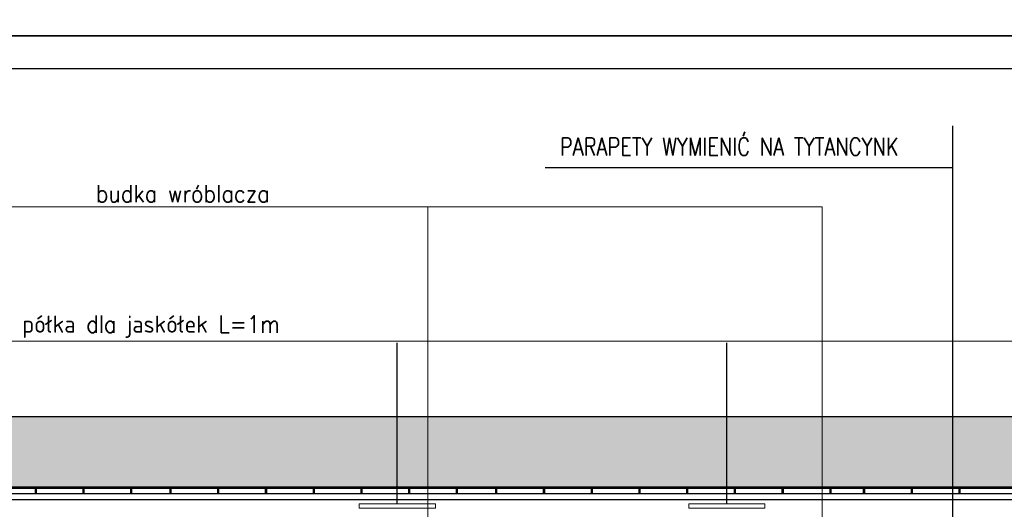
# Model space of a CAD drawing. Header units: millimetres. Extents: x 50026 to 146998, y 1038179 to 1573505.
# Tile 95 of 122: x 52026 to 53328, y 1049882 to 1050530. Entities that reach past the tile are written whole.
import ezdxf

# ---------------------------------------------------------------- set-up
doc = ezdxf.new("R2010")
doc.units = ezdxf.units.MM
doc.header["$LTSCALE"] = 0.025
for name, color, linetype in [('2D-WYMIARY', 2, 'Continuous'), ('___TABELA', 7, 'Continuous'), ('NAPISY', 2, 'Continuous'), ('ściany', 5, 'Continuous')]:
    doc.layers.add(name, color=color, linetype=linetype)
doc.layers.add('kolory', color=7, linetype='Continuous', lineweight=9)
doc.styles.add('KS', font='romans.shx', dxfattribs={"width": 0.8, "height": 17.5})
doc.styles.add('ROMANS', font='romans.shx', dxfattribs={"width": 0.7})

msp = doc.modelspace()

# ---------------------------------------------------------------- hatches: boundary and pattern name
at = {"layer": 'ściany'}
h = msp.add_hatch(color=250, dxfattribs=at)
h.dxf.hatch_style = 1
h.paths.add_polyline_path([(53527.96845, 1050004.69146), (50874.96845, 1050004.69146), (50874.96845, 1049911.51393), (53527.96845, 1049911.51393)])

# ---------------------------------------------------------------- linework, layer by layer
at = {"layer": '2D-WYMIARY', "color": 2}
for points in [[(50025.62556, 1053478.9331), (54225.62556, 1053478.9331), (54225.62556, 1050508.9331), (50025.62556, 1050508.9331)], [(50025.62556, 1050508.9331), (54225.62556, 1050508.9331), (54225.62556, 1047538.9331), (50025.62556, 1047538.9331)], [(50339.59173, 1050465.95273), (54182.6452, 1050465.95273), (54182.6452, 1047581.91346), (50339.59173, 1047581.91346)]]:
    msp.add_lwpolyline(points, close=True, dxfattribs=at)
at = {"layer": 'kolory', "color": 1}
for p, q in [((51317.80509, 1050282.72856), (53087.18362, 1050282.72856)), ((52565.71835, 1049553.14155), (52565.71835, 1050282.72856)), ((53087.18362, 1049553.14155), (53087.18362, 1050282.72856)), ((51053.31772, 1050104.70929), (53392.37052, 1050104.70929))]:
    msp.add_line(p, q, dxfattribs=at)
at = {"layer": 'kolory', "color": 5}
for points in [[(52474.79577, 1049889.67532), (52575.55236, 1049889.67532), (52575.55236, 1049883.6578), (52474.79577, 1049883.6578)], [(52910.79073, 1049889.67532), (53011.54732, 1049889.67532), (53011.54732, 1049883.6578), (52910.79073, 1049883.6578)]]:
    msp.add_lwpolyline(points, close=True, dxfattribs=at)
at = {"layer": 'NAPISY', "linetype": 'Continuous', "ltscale": 0.2}
for p, q in [((53260.31454, 1049707.4764), (53260.31454, 1050389.70674)), ((52720.87974, 1050334.67832), (53260.31454, 1050334.7535))]:
    msp.add_line(p, q, dxfattribs=at)
at = {"layer": 'ściany', "color": 1}
for p, q in [((52525.17406, 1049889.67532), (52525.17406, 1050102.74211)), ((52961.16903, 1049889.67532), (52961.16903, 1050102.74211)), ((52045.93398, 1049911.51393), (52045.93398, 1049903.00099)), ((52047.37489, 1049911.51393), (52047.37489, 1049903.00099)), ((52109.08332, 1049911.51393), (52109.08332, 1049903.00099)), ((52110.52422, 1049911.51393), (52110.52422, 1049903.00099)), ((52172.23265, 1049911.51393), (52172.23265, 1049903.00099)), ((52173.67356, 1049911.51393), (52173.67356, 1049903.00099)), ((52224.27566, 1049911.51393), (52224.27566, 1049903.00099)), ((52225.71656, 1049911.51393), (52225.71656, 1049903.00099)), ((52287.42499, 1049911.51393), (52287.42499, 1049903.00099)), ((52288.8659, 1049911.51393), (52288.8659, 1049903.00099)), ((52350.57432, 1049911.51393), (52350.57432, 1049903.00099)), ((52352.01523, 1049911.51393), (52352.01523, 1049903.00099)), ((52413.72366, 1049911.51393), (52413.72366, 1049903.00099)), ((52415.16456, 1049911.51393), (52415.16456, 1049903.00099)), ((52476.87299, 1049911.51393), (52476.87299, 1049903.00099)), ((52478.3139, 1049911.51393), (52478.3139, 1049903.00099)), ((52540.02233, 1049911.51393), (52540.02233, 1049903.00099)), ((52541.46323, 1049911.51393), (52541.46323, 1049903.00099)), ((52603.17166, 1049911.51393), (52603.17166, 1049903.00099)), ((52604.61257, 1049911.51393), (52604.61257, 1049903.00099)), ((52655.21467, 1049911.51393), (52655.21467, 1049903.00099)), ((52656.65557, 1049911.51393), (52656.65557, 1049903.00099)), ((52718.364, 1049911.51393), (52718.364, 1049903.00099)), ((52719.80491, 1049911.51393), (52719.80491, 1049903.00099)), ((52781.51334, 1049911.51393), (52781.51334, 1049903.00099)), ((52782.95424, 1049911.51393), (52782.95424, 1049903.00099)), ((52844.66267, 1049911.51393), (52844.66267, 1049903.00099)), ((52846.10358, 1049911.51393), (52846.10358, 1049903.00099)), ((52907.812, 1049911.51393), (52907.812, 1049903.00099)), ((52909.25291, 1049911.51393), (52909.25291, 1049903.00099)), ((52970.96134, 1049911.51393), (52970.96134, 1049903.00099)), ((52972.40224, 1049911.51393), (52972.40224, 1049903.00099)), ((53034.11067, 1049911.51393), (53034.11067, 1049903.00099)), ((53035.55158, 1049911.51393), (53035.55158, 1049903.00099)), ((53097.26001, 1049911.51393), (53097.26001, 1049903.00099)), ((53098.70091, 1049911.51393), (53098.70091, 1049903.00099)), ((53141.68533, 1049911.51393), (53141.68533, 1049903.00099)), ((53143.12623, 1049911.51393), (53143.12623, 1049903.00099)), ((53204.83466, 1049911.51393), (53204.83466, 1049903.00099)), ((53206.27556, 1049911.51393), (53206.27556, 1049903.00099)), ((53267.98399, 1049911.51393), (53267.98399, 1049903.00099)), ((53269.4249, 1049911.51393), (53269.4249, 1049903.00099))]:
    msp.add_line(p, q, dxfattribs=at)
at = {"layer": 'ściany', "color": 2}
for p, q in [((53527.96845, 1050004.69146), (50874.96845, 1050004.69146)), ((53502.57826, 1049903.00099), (50900.35863, 1049903.00099)), ((53502.57826, 1049895.00099), (50900.35863, 1049895.00099))]:
    msp.add_line(p, q, dxfattribs=at)
at = {"layer": 'ściany', "color": 7}
for p, q in [((53527.96845, 1049911.51393), (50874.96845, 1049911.51393)), ((53527.96845, 1049910.00274), (50874.96845, 1049910.00274))]:
    msp.add_line(p, q, dxfattribs=at)

# ---------------------------------------------------------------- texts
at = {"layer": '___TABELA', "color": 2, "style": 'ROMANS', "width": 0.9}
for s, p in [('budka wróblacza', (52126.32931, 1050288.78231)), ('półka dla jaskółek L=1m', (52028.99325, 1050116.08872))]:
    msp.add_text(s, height=22.68, dxfattribs=at).set_placement(p)
at = {"layer": 'NAPISY', "linetype": 'Continuous', "ltscale": 0.2, "insert": (52740.32522, 1050374.15306), "char_height": 23.52, "width": 897.1613802, "attachment_point": 1, "style": 'KS'}
msp.add_mtext('PARAPETY WYMIENIĆ NA TYTANCYNK ', dxfattribs=at)

doc.saveas('drawing.dxf')
